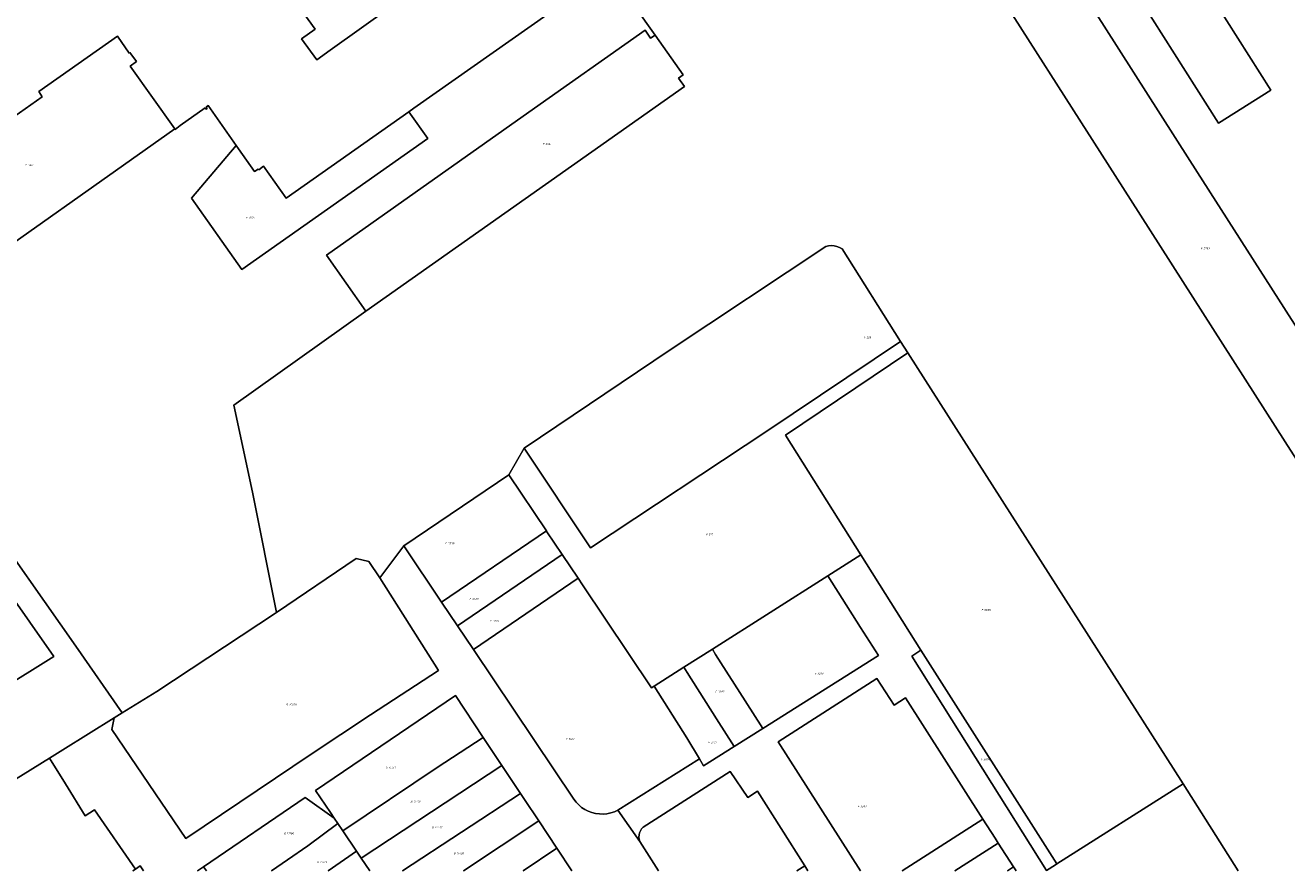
# Model space of a CAD drawing. Header units: metres. Extents: x 207466 to 209466, y 475780 to 477780.
# Tile 48 of 189: x 208021 to 208251, y 475780 to 475934. Entities that reach past the tile are written whole.
import ezdxf
from ezdxf.enums import TextEntityAlignment as Align

# ---------------------------------------------------------------- set-up
doc = ezdxf.new("R2010")
doc.units = ezdxf.units.M
doc.layers.get('0').update_dxf_attribs({"color": 253, "linetype": 'CONTINUOUS'})
doc.layers.add('B-WE-KG-GRENS_PERCEEL-GV', color=150, linetype='CONTINUOUS', lineweight=18)
doc.layers.add('B-WE-KG-GRENS_PERCEEL-S', color=150, linetype='CONTINUOUS', lineweight=25)
doc.styles.add('NLCS-ISO', font='NLCS-ISO.ttf')

# ---------------------------------------------------------------- blocks, each defined once
blk = doc.blocks.new('SKG-PERCEELNUMMER-SO')
at = {"style": 'NLCS-ISO', "oblique": 10, "flags": 1}
blk.add_attdef('GEMEENTECODE', text='', height=1.8, dxfattribs=at).set_placement((0, 2.6), align=Align.MIDDLE_CENTER)
at = {"style": 'NLCS-ISO', "oblique": 10}
blk.add_attdef('SECTIE', text='', height=1.8, dxfattribs=at).set_placement((-0.5, 0), align=Align.MIDDLE_RIGHT)
blk.add_attdef('PERCEELNUMMER', text='', height=1.8, dxfattribs=at).set_placement((0.5, 0), align=Align.MIDDLE_LEFT)

msp = doc.modelspace()

# ---------------------------------------------------------------- linework, layer by layer
at = {"layer": 'B-WE-KG-GRENS_PERCEEL-GV'}
for points in [[(208171.61, 475982.51), (208171.59, 475982.51), (208182.09, 475989.29), (208182.26, 475989.42), (208217.8, 475933.94), (208233.41, 475909.48), (208251.92, 475880.53), (208281.99, 475834.1), (208270.77, 475827.03), (208250.75, 475858.22), (208222.59, 475902.39), (208192.14, 475950.03)], [(208171.59, 475982.51), (208171.61, 475982.51), (208192.14, 475950.03), (208222.59, 475902.39), (208250.75, 475858.22), (208270.77, 475827.03), (208281.99, 475834.1), (208251.92, 475880.53), (208233.41, 475909.48), (208217.8, 475933.94), (208182.26, 475989.42), (208182.09, 475989.29)], [(208212.56, 475957.36), (208222.06, 475963.39), (208248.13, 475922.28), (208238.63, 475916.25)], [(208248.13, 475922.28), (208222.06, 475963.39), (208212.56, 475957.36), (208238.63, 475916.25)], [(208083.32, 475882.05), (208141.34, 475922.95), (208140.25, 475924.49), (208141.08, 475925.07), (208135.98, 475932.31), (208135.17, 475931.75), (208134.16, 475933.18), (208113.02, 475918.27), (208076.16, 475892.25)], [(208048.54, 475915.21), (208040.37, 475926.68), (208041.52, 475927.49), (208040.34, 475929.16), (208040.22, 475929.05), (208038.05, 475932.09), (208023.74, 475922.05), (208024.38, 475921.09), (208002.65, 475905.77), (208001.95, 475906.75), (208001.52, 475906.41), (207998.41, 475910.89), (207998.26, 475910.9), (207998.49, 475910.58), (207992.62, 475906.43), (208007.1, 475885.98)], [(208059.7, 475912.21), (208051.58, 475902.61), (208060.75, 475889.63), (208094.6, 475913.48), (208091.16, 475918.36), (208068.78, 475902.59), (208064.68, 475908.41), (208063.83, 475907.74), (208063.71, 475907.9), (208063.06, 475907.44), (208060.14, 475911.59)], [(208167.08, 475893.81), (208138.74, 475874.95), (208112.15, 475857.09), (208124.2, 475838.91), (208156.37, 475860.18), (208180.66, 475876.48), (208170.03, 475893.35), (208169.58, 475893.62), (208169.11, 475893.81), (208168.61, 475893.93), (208168.09, 475893.97), (208167.58, 475893.93)], [(208173.48, 475837.64), (208159.72, 475859.45), (208182.05, 475874.43), (208180.66, 475876.48), (208156.37, 475860.18), (208124.2, 475838.91), (208112.15, 475857.09), (208109.36, 475852.22), (208116.19, 475842), (208116.29, 475841.85), (208119.08, 475837.68), (208121.97, 475833.36), (208122.77, 475832.17), (208135.33, 475813.42), (208135.81, 475813.72), (208141.21, 475817.15), (208146.42, 475820.45), (208167.46, 475833.79)], [(208232.15, 475795.91), (208182.05, 475874.43), (208159.72, 475859.45), (208173.48, 475837.64), (208184.41, 475820.25), (208209.17, 475781.34)], [(208090.22, 475839.3), (208097.1, 475829.04), (208116.19, 475842), (208109.36, 475852.22)], [(208119.08, 475837.68), (208116.29, 475841.85), (208116.19, 475842), (208097.1, 475829.04), (208099.99, 475824.71)], [(208037.48, 475807.96), (208037.03, 475805.82), (208050.53, 475785.99), (208073.33, 475801.3), (208084.14, 475808.46), (208096.52, 475816.56), (208085.83, 475833.43), (208083.86, 475836.4), (208081.53, 475836.99), (208067.06, 475827.15), (208066.83, 475827), (208045.24, 475812.74), (208038.9, 475808.84)], [(208119.08, 475837.68), (208099.99, 475824.71), (208102.89, 475820.39), (208121.97, 475833.36)], [(208135.81, 475813.72), (208135.33, 475813.42), (208122.77, 475832.17), (208121.97, 475833.36), (208102.89, 475820.39), (208121.16, 475793.12), (208121.59, 475792.57), (208122.07, 475792.07), (208122.61, 475791.63), (208123.2, 475791.25), (208123.82, 475790.93), (208124.48, 475790.69), (208125.15, 475790.53), (208125.84, 475790.43), (208126.54, 475790.42), (208127.23, 475790.48), (208127.92, 475790.61), (208128.58, 475790.83), (208129.22, 475791.11), (208144.07, 475800.5), (208141.79, 475804.33)], [(208152.38, 475811.07), (208155.6, 475806.01), (208176.65, 475819.3), (208173.42, 475824.37), (208167.46, 475833.79), (208146.42, 475820.45), (208147.02, 475819.51)], [(208147.18, 475807.76), (208150.38, 475802.72), (208155.6, 475806.01), (208152.38, 475811.07), (208147.02, 475819.51), (208146.42, 475820.45), (208141.21, 475817.15), (208141.81, 475816.2)], [(208209.17, 475781.34), (208184.41, 475820.25), (208182.72, 475819.19), (208207.3, 475780.16), (208208.89, 475781.17)], [(208141.21, 475817.15), (208135.81, 475813.72), (208141.79, 475804.33), (208144.07, 475800.5), (208144.83, 475799.22), (208150.38, 475802.72), (208147.18, 475807.76), (208141.81, 475816.2)], [(208079.11, 475787.36), (208096.29, 475798.9), (208104.7, 475804.34), (208099.65, 475812.02), (208074.12, 475794.7), (208076.86, 475790.68), (208077.55, 475789.66), (208078.19, 475788.71)], [(208104.7, 475804.34), (208096.29, 475798.9), (208079.11, 475787.36), (208081.62, 475783.65), (208082.48, 475782.4), (208108.08, 475799.27)]]:
    msp.add_lwpolyline(points, close=True, dxfattribs=at)
for points in [[(208012.91, 475846.02), (208030.46, 475820.97), (208038.9, 475808.84), (208045.24, 475812.74), (208066.83, 475827), (208067.06, 475827.15), (208062.69, 475849.08), (208059.26, 475864.88), (208083.32, 475882.05), (208076.16, 475892.25), (208113.02, 475918.27), (208134.16, 475933.18), (208135.17, 475931.75), (208135.98, 475932.31), (208113.74, 475963.66)], [(208113.74, 475963.66), (208135.98, 475932.31), (208141.08, 475925.07), (208140.25, 475924.49), (208141.34, 475922.95), (208083.32, 475882.05), (208059.26, 475864.88)], [(208002.65, 475905.77), (208024.38, 475921.09), (208023.74, 475922.05), (208038.05, 475932.09), (208040.22, 475929.05), (208040.34, 475929.16), (208041.52, 475927.49), (208040.37, 475926.68), (208048.54, 475915.21), (208048.59, 475915.14), (208049.48, 475915.84), (208054.02, 475919.09), (208054.24, 475918.83), (208054.42, 475918.96), (208054.2, 475919.2), (208054.59, 475919.48), (208059.7, 475912.21), (208060.14, 475911.59), (208063.06, 475907.44), (208063.71, 475907.9), (208063.83, 475907.74), (208064.68, 475908.41), (208068.78, 475902.59), (208091.16, 475918.36), (208092.05, 475918.99), (208120.34, 475938.92)], [(208120.34, 475938.92), (208092.05, 475918.99), (208091.16, 475918.36), (208094.6, 475913.48), (208060.75, 475889.63), (208051.58, 475902.61), (208059.7, 475912.21), (208054.59, 475919.48), (208054.2, 475919.2), (208054.42, 475918.96), (208054.24, 475918.83), (208054.02, 475919.09), (208049.48, 475915.84), (208048.59, 475915.14), (208048.54, 475915.21), (208007.1, 475885.98)], [(208087.79, 475937.37), (208076.83, 475929.57), (208074.37, 475927.78), (208071.6, 475931.61), (208074.06, 475933.42), (208072.01, 475936.27)], [(208072.01, 475936.27), (208074.06, 475933.42), (208071.6, 475931.61), (208074.37, 475927.78), (208076.83, 475929.57), (208087.79, 475937.37)], [(208059.26, 475864.88), (208062.69, 475849.08), (208067.06, 475827.15), (208081.53, 475836.99), (208083.86, 475836.4), (208085.83, 475833.43), (208090.22, 475839.3), (208109.36, 475852.22), (208112.15, 475857.09), (208138.74, 475874.95), (208167.08, 475893.81), (208167.58, 475893.93), (208168.09, 475893.97), (208168.61, 475893.93), (208169.11, 475893.81), (208169.58, 475893.62), (208170.03, 475893.35), (208180.66, 475876.48), (208182.05, 475874.43), (208232.15, 475795.91), (208242.21, 475780.08)], [(207963.9, 475780.08), (208026.51, 475819.09), (208009.36, 475843.51), (208009.33, 475843.55), (207982.45, 475824.99), (207955.17, 475863.65)], [(207992.55, 475780.08), (208025.69, 475800.6), (208028.1, 475802.11), (208037.48, 475807.96), (208038.9, 475808.84), (208030.46, 475820.97), (208012.91, 475846.02), (208009.33, 475843.55), (208009.36, 475843.51), (208026.51, 475819.09), (207963.9, 475780.08)], [(208136.6, 475780.08), (208133.18, 475785.44), (208129.22, 475791.11), (208128.58, 475790.83), (208127.92, 475790.61), (208127.23, 475790.48), (208126.54, 475790.42), (208125.84, 475790.43), (208125.15, 475790.53), (208124.48, 475790.69), (208123.82, 475790.93), (208123.2, 475791.25), (208122.61, 475791.63), (208122.07, 475792.07), (208121.59, 475792.57), (208121.16, 475793.12), (208102.89, 475820.39), (208099.99, 475824.71), (208097.1, 475829.04), (208090.22, 475839.3), (208085.83, 475833.43), (208096.52, 475816.56), (208084.14, 475808.46), (208073.33, 475801.3), (208050.53, 475785.99), (208037.03, 475805.82), (208037.48, 475807.96), (208028.1, 475802.11), (208025.69, 475800.6), (208028.62, 475795.89), (208032.2, 475790.11), (208033.91, 475791.17), (208041.35, 475780.39), (208042.19, 475780.97), (208042.8, 475780.08)], [(208242.21, 475780.08), (208232.15, 475795.91), (208209.17, 475781.34), (208208.89, 475781.17), (208207.3, 475780.16), (208182.72, 475819.19), (208184.41, 475820.25), (208173.48, 475837.64), (208167.46, 475833.79), (208173.42, 475824.37), (208176.65, 475819.3), (208155.6, 475806.01), (208150.38, 475802.72), (208144.83, 475799.22), (208144.07, 475800.5), (208129.22, 475791.11)], [(208173.38, 475780.08), (208158.43, 475803.6), (208176.4, 475815.09), (208179.55, 475810.22), (208181.59, 475811.59), (208195.7, 475789.47), (208197.9, 475786.02), (208198.48, 475785.13), (208201.28, 475780.8), (208201.74, 475780.08)], [(208181.01, 475780.08), (208195.7, 475789.47), (208181.59, 475811.59), (208179.55, 475810.22), (208176.4, 475815.09), (208158.43, 475803.6), (208173.38, 475780.08)], [(208052.66, 475780.08), (208053.75, 475780.82), (208072.28, 475793.45), (208077.55, 475789.66), (208076.86, 475790.68), (208074.12, 475794.7), (208099.65, 475812.02), (208104.7, 475804.34), (208108.08, 475799.27), (208111.46, 475794.17), (208112.21, 475793.04), (208114.79, 475789.15), (208118.08, 475784.19), (208120.81, 475780.08)], [(208040.9, 475780.08), (208041.35, 475780.39), (208033.91, 475791.17), (208032.2, 475790.11), (208028.62, 475795.89), (208025.69, 475800.6), (207992.55, 475780.08)], [(208111.46, 475794.17), (208108.08, 475799.27), (208082.48, 475782.4), (208084.05, 475780.08)], [(208129.22, 475791.11), (208133.18, 475785.44), (208133.09, 475785.83), (208133.05, 475786.22), (208133.08, 475786.62), (208133.17, 475787), (208133.33, 475787.37), (208133.53, 475787.71), (208133.79, 475788.01), (208149.68, 475798.14), (208152.89, 475793.41), (208154.65, 475794.59), (208163.24, 475780.99), (208163.81, 475780.08)], [(208163.24, 475780.99), (208154.65, 475794.59), (208152.89, 475793.41), (208149.68, 475798.14), (208133.79, 475788.01), (208133.53, 475787.71), (208133.33, 475787.37), (208133.17, 475787), (208133.08, 475786.62), (208133.05, 475786.22), (208133.09, 475785.83), (208133.18, 475785.44), (208136.6, 475780.08)], [(208078.19, 475788.71), (208077.55, 475789.66), (208072.28, 475793.45), (208053.75, 475780.82), (208054.26, 475780.08)], [(208089.98, 475780.08), (208111.46, 475794.17)], [(208101.09, 475780.08), (208114.79, 475789.15), (208112.21, 475793.04), (208111.46, 475794.17), (208089.98, 475780.08)], [(208076.45, 475780.08), (208081.62, 475783.65), (208079.11, 475787.36), (208078.19, 475788.71), (208072.76, 475784.65), (208069.02, 475782.07), (208066.1, 475780.08)], [(208066.1, 475780.08), (208069.02, 475782.07), (208072.76, 475784.65), (208078.19, 475788.71)], [(208111.94, 475780.08), (208118.08, 475784.19), (208114.79, 475789.15), (208101.09, 475780.08)], [(208190.6, 475780.08), (208198.48, 475785.13), (208197.9, 475786.02), (208195.7, 475789.47), (208181.01, 475780.08)], [(208081.62, 475783.65), (208076.45, 475780.08)], [(208084.05, 475780.08), (208082.48, 475782.4), (208081.62, 475783.65)], [(208120.81, 475780.08), (208118.08, 475784.19), (208111.94, 475780.08)], [(208201.28, 475780.8), (208198.48, 475785.13), (208190.6, 475780.08)], [(208042.8, 475780.08), (208042.19, 475780.97), (208041.35, 475780.39), (208040.9, 475780.08)], [(208054.26, 475780.08), (208053.75, 475780.82), (208052.66, 475780.08)], [(208163.81, 475780.08), (208163.24, 475780.99), (208161.81, 475780.08)], [(208161.81, 475780.08), (208163.24, 475780.99)], [(208200.16, 475780.08), (208201.28, 475780.8)], [(208201.28, 475780.8), (208200.16, 475780.08)], [(208201.74, 475780.08), (208201.28, 475780.8)]]:
    msp.add_lwpolyline(points, dxfattribs=at)

# ---------------------------------------------------------------- block references
at = {"layer": 'B-WE-KG-GRENS_PERCEEL-S', "xscale": 0.2, "yscale": 0.2, "zscale": 0.2}
for p, values in [((208115.93, 475912.47), {'PERCEELNUMMER': '656', 'SECTIE': 'F'}), ((208021.66, 475908.62), {'PERCEELNUMMER': '3914', 'SECTIE': 'F'}), ((208061.87, 475899.08), {'PERCEELNUMMER': '3916', 'SECTIE': 'F'}), ((208235.75, 475893.47), {'PERCEELNUMMER': '2789', 'SECTIE': 'F'}), ((208174.39, 475877.27), {'PERCEELNUMMER': '228', 'SECTIE': 'F'}), ((208145.65, 475841.37), {'PERCEELNUMMER': '517', 'SECTIE': 'F'}), ((208098.17, 475839.72), {'PERCEELNUMMER': '3539', 'SECTIE': 'F'}), ((208102.58, 475829.61), {'PERCEELNUMMER': '3538', 'SECTIE': 'F'}), ((208195.83, 475827.59), {'PERCEELNUMMER': '3895', 'SECTIE': 'F'}), ((208106.34, 475825.61), {'PERCEELNUMMER': '3380', 'SECTIE': 'F'}), ((208165.45, 475816.01), {'PERCEELNUMMER': '3296', 'SECTIE': 'F'}), ((208147.35, 475812.7), {'PERCEELNUMMER': '3297', 'SECTIE': 'F'}), ((208069.25, 475810.33), {'PERCEELNUMMER': '15079', 'SECTIE': 'B'}), ((208120.11, 475804.07), {'PERCEELNUMMER': '3412', 'SECTIE': 'F'}), ((208146.06, 475803.44), {'PERCEELNUMMER': '3411', 'SECTIE': 'F'}), ((208195.7, 475800.39), {'PERCEELNUMMER': '3894', 'SECTIE': 'F'}), ((208087.36, 475798.84), {'PERCEELNUMMER': '14417', 'SECTIE': 'B'}), ((208091.88, 475792.69), {'PERCEELNUMMER': '14418', 'SECTIE': 'B'}), ((208173.27, 475791.84), {'PERCEELNUMMER': '3397', 'SECTIE': 'F'}), ((208095.82, 475788.02), {'PERCEELNUMMER': '14419', 'SECTIE': 'B'}), ((208068.85, 475786.9), {'PERCEELNUMMER': '17180', 'SECTIE': 'B'}), ((208099.73, 475783.28), {'PERCEELNUMMER': '14420', 'SECTIE': 'B'}), ((208074.88, 475781.65), {'PERCEELNUMMER': '17179', 'SECTIE': 'B'})]:
    msp.add_blockref('SKG-PERCEELNUMMER-SO', p, dxfattribs=at).add_auto_attribs(values)

doc.saveas('drawing.dxf')
